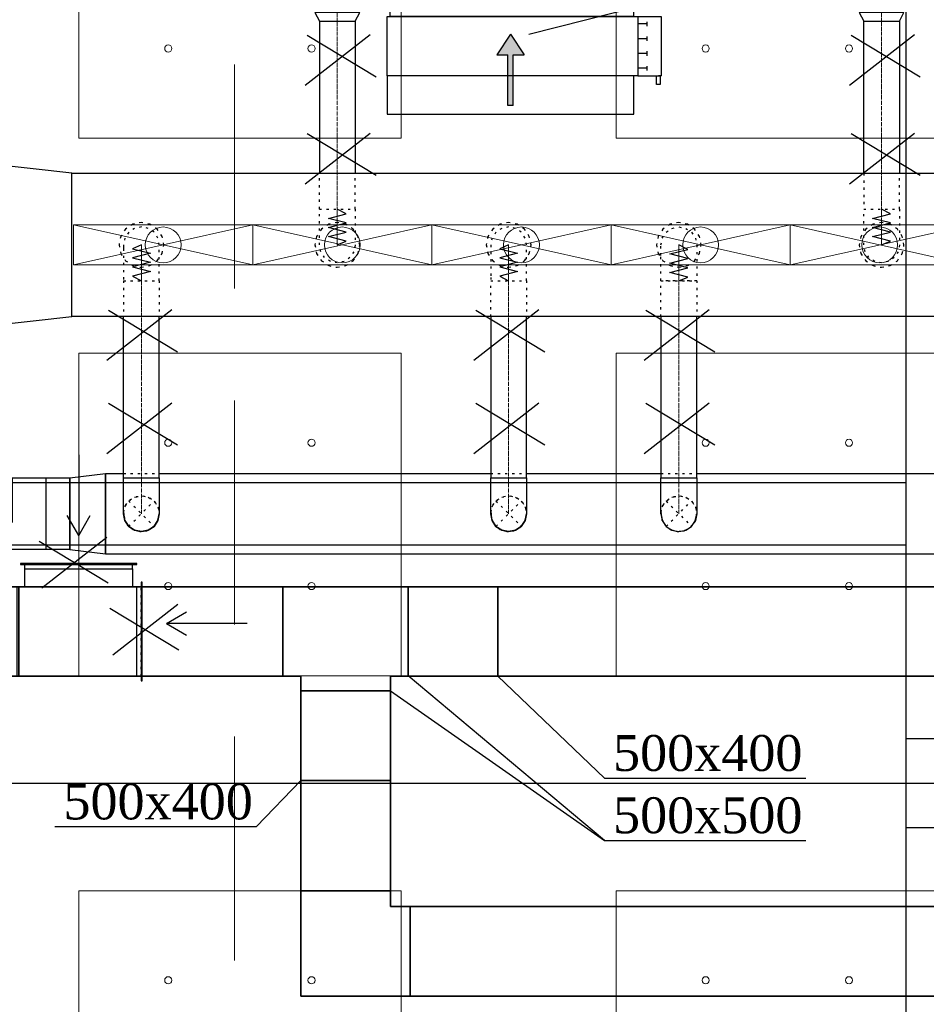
# Model space of a CAD drawing. Header units: centimetres. Extents: x -228435 to 46820, y -89367 to 152985.
# Tile 131 of 256: x -52269 to -47208, y 39766 to 45261. Entities that reach past the tile are written whole.
import ezdxf

# ---------------------------------------------------------------- set-up
doc = ezdxf.new("R2010")
doc.units = ezdxf.units.CM
doc.header["$LTSCALE"] = 50
doc.header["$PDMODE"] = 35
doc.header["$PDSIZE"] = 0.1
for name, pattern in [('Balustrady$0$DASHED', [0.75, 0.5, -0.25]), ('CADVENT_CENTERLINE', [9.9, 7.4, -1, 0.5, -1]), ('CADVENT_HIDDEN', [0.8, 0.25, -0.55]), ('Kondygnacja  -0_5$0$HIDDEN', [9.525, 6.35, -3.175]), ('Kondygnacja  -0_5$0$HIDDEN2', [4.7625, 3.175, -1.5875]), ('Osie rzutów$0$DASHDOT2', [12.7, 6.35, -3.175, 0, -3.175])]:
    doc.linetypes.add(name, pattern=pattern)
doc.layers.get('0').update_dxf_attribs({"color": 8})
doc.layers.get('DEFPOINTS').update_dxf_attribs({"color": 8})
for name, color, linetype in [('01-103-Went PP_poziom-0_5$0$L_Nawiew', 250, 'Continuous'), ('bgde-nawiewDETAILS', 1, 'Continuous'), ('bgde-nawiewEXP', 250, 'Continuous'), ('bgde-nawiewHIDDEN', 250, 'Continuous'), ('bgde-wywiewEXP', 250, 'Continuous'), ('bgde-wywiewHIDDEN', 250, 'Continuous'), ('bgde-wywiewSOL', 5, 'Continuous'), ('bgde_AJ_strzałki', 7, 'Continuous'), ('bgde_tlumik', 250, 'Continuous'), ('IS_zmiany 2024', 3, 'Continuous'), ('Kondygnacja  -0_5$0$ARCH_KONSTR_POWYŻEJ RZUTU', 8, 'Kondygnacja  -0_5$0$HIDDEN'), ('Kondygnacja  -0_5$0$ARCH_KONSTR_POWYŻEJ RZUTU_IST', 8, 'Kondygnacja  -0_5$0$HIDDEN2'), ('Osie rzutów$0$ARCH_INFO_OSIE_IST', 8, 'Osie rzutów$0$DASHDOT2'), ('Osie rzutów$0$ARCH_INFO_OSIE_OPISY_IST', 8, 'Continuous')]:
    doc.layers.add(name, color=color, linetype=linetype)
for name, color, linetype, lineweight in [('bgde-nawiewCEN', 7, 'Continuous', 13), ('bgde_nawiewnik', 11, 'Continuous', 5), ('Kondygnacja  -0_5$0$ARCH_INFO_WYMIARY', 8, 'Continuous', 9), ('SU Lampy kwadratowe  -05$0$ARCH_SUFITY_PODWIESZANE', 8, 'Continuous', 9)]:
    doc.layers.add(name, color=color, linetype=linetype, lineweight=lineweight)
doc.styles.add('Kondygnacja  -0_5$0$Romans', font='Romans.shx', dxfattribs={"width": 0.7})
doc.dimstyles.new('Kondygnacja  -0_5$0$Wymiary 1-100', dxfattribs={"dimtxt": 12, "dimasz": 10, "dimexe": 5, "dimexo": 0, "dimgap": 4, "dimtad": 1, "dimrnd": 0.5, "dimzin": 12, "dimdsep": 46, "dimtxsty": 'Kondygnacja  -0_5$0$Romans', "dimblk": 'Kondygnacja  -0_5$0$_Oblique', "dimcen": 10, "dimdle": 10, "dimclrt": 55, "dimazin": 0, "dimtfac": 1, "dimtmove": 1, "dimatfit": 3, "dimfxl": 8, "dimfxlon": 1, "dimtolj": 1, "dimtzin": 0, "dimarcsym": 0})

# ---------------------------------------------------------------- blocks, each defined once
blk = doc.blocks.new('Osie rzutów')
at = {"layer": 'Osie rzutów$0$ARCH_INFO_OSIE_IST', "ltscale": 10}
blk.add_line((4436.04, 8600), (15156.54, 8600), dxfattribs=at)
blk = doc.blocks.new('SU Lampy kwadratowe  -05$0$moduł sufitu')
at = {"layer": 'SU Lampy kwadratowe  -05$0$ARCH_SUFITY_PODWIESZANE'}
for points in [[(60, -60), (240, -60), (240, -240), (60, -240)], [(360, -60), (540, -60), (540, -240), (360, -240)], [(60, -360), (240, -360), (240, -540), (60, -540)], [(360, -360), (540, -360), (540, -540), (360, -540)]]:
    blk.add_lwpolyline(points, close=True, dxfattribs=at)
for centre in [(110, -110), (190, -110), (410, -110), (490, -110), (110, -190), (190, -190), (410, -190), (490, -190), (110, -410), (190, -410), (410, -410), (490, -410), (110, -490), (190, -490), (410, -490), (490, -490)]:
    blk.add_circle(centre, 2, dxfattribs=at)
blk = doc.blocks.new('SU Lampy kwadratowe  -05')
at = {"layer": 'SU Lampy kwadratowe  -05$0$ARCH_SUFITY_PODWIESZANE'}
for p in [(6860, 9200), (6860, 8600)]:
    blk.add_blockref('SU Lampy kwadratowe  -05$0$moduł sufitu', p, dxfattribs=at)
blk = doc.blocks.new('Kondygnacja  -0_5$0$_Oblique')
at = {"color": 0, "linetype": 'ByBlock', "lineweight": -2}
blk.add_line((-0.5, -0.5), (0.5, 0.5), dxfattribs=at)
blk = doc.blocks.new('*D148')
at = {"layer": 'DEFPOINTS', "color": 0}
for p in [(-59190, 47690), (5862.4, 47690), (6190, 43700)]:
    blk.add_point(p, dxfattribs=at)
at = {"layer": 'Kondygnacja  -0_5$0$ARCH_INFO_WYMIARY', "color": 0, "lineweight": -2}
for p, q in [((5862.4, 43690), (5862.4, 47700)), ((5854.4, 47690), (5867.4, 47690)), ((5870.4, 43700), (5857.4, 43700))]:
    blk.add_line(p, q, dxfattribs=at)
at = {"layer": 'Kondygnacja  -0_5$0$ARCH_INFO_WYMIARY', "color": 0, "lineweight": -2, "xscale": 10, "yscale": 10, "zscale": 10}
for p, rotation in [((5862.4, 47690), 90), ((5862.4, 43700), 270)]:
    blk.add_blockref('Kondygnacja  -0_5$0$_Oblique', p, dxfattribs=dict(at, rotation=rotation))
at = {"layer": 'Kondygnacja  -0_5$0$ARCH_INFO_WYMIARY', "color": 55, "insert": (5852.4, 45695), "char_height": 12, "attachment_point": 5, "rotation": 90, "style": 'Kondygnacja  -0_5$0$Romans'}
blk.add_mtext('\\A1;3990', dxfattribs=at)
blk = doc.blocks.new('Kondygnacja  -0_5$0$konstrukcja istniejąca -0.5')
at = {"layer": 'Kondygnacja  -0_5$0$ARCH_KONSTR_POWYŻEJ RZUTU_IST', "ltscale": 10}
for points in [[(7382, 8625), (7382, 9775)], [(7538, 8575), (7382, 8575), (7382, 8625), (7538, 8625), (7538, 8575)], [(7382, 7425), (7382, 8575)]]:
    blk.add_lwpolyline(points, dxfattribs=at)
at = {"layer": 'Kondygnacja  -0_5$0$ARCH_KONSTR_POWYŻEJ RZUTU_IST', "ltscale": 10, "elevation": 0}
blk.add_lwpolyline([(7382, 8732.89), (6338.46, 8732.89), (6338.46, 8767.89), (7382, 8767.89)], dxfattribs=at)
blk = doc.blocks.new('A$C066D7839')
at = {"layer": 'bgde_nawiewnik'}
for p, q in [((-50, -11.15), (-50, 11.15)), ((-50, 11.15), (50, 11.15)), ((-50, -11.15), (50, 11.15)), ((50, -11.15), (-50, 11.15)), ((50, 11.15), (50, -11.15)), ((50, -11.15), (-50, -11.15))]:
    blk.add_line(p, q, dxfattribs=at)
blk.add_circle((0, 0), 10, dxfattribs=at)
blk = doc.blocks.new('A$C5B3E7367')
at = {"layer": '01-103-Went PP_poziom-0_5$0$L_Nawiew'}
h = blk.add_hatch(color=256, dxfattribs=at)
h.paths.add_polyline_path([(215, 704), (215, 674), (331.7, 674), (331.7, 612.1), (445.9, 689), (331.7, 765.9), (331.7, 704)])
h.paths.add_polyline_path([(48.3, 704), (48.3, 674), (215, 674), (215, 704)])
for p, q in [((215, 1525), (165, 1525)), ((165, 1525), (165, 1505)), ((165, 1505), (215, 1505)), ((215, 1400), (215, 1530)), ((545, 1530), (215, 1530)), ((215, 1530), (215, 1515)), ((545, 1400), (545, 1530)), ((243.8, 1452), (268.8, 1452)), ((256.2, 1452), (256.2, 1400)), ((326.2, 1452), (351.2, 1452)), ((338.8, 1452), (338.8, 1400)), ((408.8, 1452), (433.8, 1452)), ((421.2, 1452), (421.2, 1400)), ((491.2, 1452), (516.2, 1452)), ((503.8, 1452), (503.8, 1400)), ((0, 1378), (215, 1378)), ((0, 0), (0, 1378)), ((545, 1400), (215, 1400)), ((215, 1400), (215, 1378)), ((215, 1378), (215, 0)), ((545, 0), (545, 1400)), ((445.9, 689), (331.7, 765.9)), ((331.7, 704), (331.7, 765.9)), ((48.3, 704), (331.7, 704)), ((48.3, 704), (48.3, 674)), ((48.3, 674), (331.7, 674)), ((445.9, 689), (331.7, 612.1)), ((331.7, 612.1), (331.7, 674)), ((215, 0), (0, 0)), ((215, 0), (545, 0))]:
    blk.add_line(p, q, dxfattribs=at)
blk = doc.blocks.new('A$C53CA46B8')
at = {"layer": 'bgde-wywiewSOL'}
for p, q in [((112.9, 511.1), (-162.1, 511.1)), ((-137.1, 481.1), (-137.1, 511.1)), ((87.9, 481.1), (87.9, 511.1)), ((200.4, 481.1), (-249.6, 481.1)), ((-249.6, 481.1), (-249.6, -878.9)), ((200.4, 481.1), (200.4, -878.9)), ((200.4, -878.9), (-249.6, -878.9)), ((-137.1, -878.9), (-137.1, -908.9)), ((87.9, -878.9), (87.9, -908.9)), ((112.9, -908.9), (-162.1, -908.9))]:
    blk.add_line(p, q, dxfattribs=at)
at = {"layer": '01-103-Went PP_poziom-0_5$0$L_Nawiew'}
blk.add_blockref('A$C5B3E7367', (-794.6, -893.9), dxfattribs=at)
blk = doc.blocks.new('strzałki2')
at = {"layer": 'bgde_AJ_strzałki'}
for p, q in [((0, 686.6), (-64.9, 574.6, 1393)), ((0, 236.6), (0, 686.6)), ((0, 686.6), (64.9, 574.6, 1393))]:
    blk.add_line(p, q, dxfattribs=at)
blk = doc.blocks.new('t16')
at = {"layer": 'bgde_tlumik'}
for p, q in [((-52686.2, 42704), (-52686.2, 42454)), ((-52311.2, 42704), (-52311.2, 42454)), ((-52498.7, 42304), (-52498.7, 42554))]:
    blk.add_line(p, q, dxfattribs=at)
blk.add_lwpolyline([(-52873.7, 42704), (-52123.7, 42704), (-52123.7, 42304), (-52873.7, 42304)], close=True, dxfattribs=at)

msp = doc.modelspace()

# ---------------------------------------------------------------- linework, layer by layer
at = {"linetype": 'Balustrady$0$DASHED', "lineweight": 20, "ltscale": 50}
msp.add_lwpolyline([(-53592.361, 52511.025), (-51070.214, 52511.025), (-51070.214, 5276.785), (-53592.361, 5276.785)], close=True, dxfattribs=at)
at = {"layer": 'bgde-nawiewCEN', "linetype": 'CADVENT_CENTERLINE', "ltscale": 0.06}
for p, q in [((-50496.365, 45356.331), (-50496.365, 45253.331)), ((-47458.102, 45356.331), (-47458.102, 45253.331)), ((-50496.365, 45253.331), (-50496.365, 44203.959)), ((-47458.102, 45253.331), (-47458.102, 44203.959)), ((-50496.365, 44203.959), (-50496.365, 44185.263)), ((-50496.365, 44185.263), (-50496.365, 44134.152)), ((-47458.102, 44203.959), (-47458.102, 44185.263)), ((-47458.102, 44185.263), (-47458.102, 44134.152)), ((-50496.365, 44134.152), (-50496.365, 44106.359)), ((-47458.102, 44134.152), (-47458.102, 44106.359)), ((-50496.365, 44106.359), (-50496.365, 44082.833)), ((-50496.365, 44082.833), (-50496.365, 44063.218)), ((-47458.102, 44106.359), (-47458.102, 44082.833)), ((-47458.102, 44082.833), (-47458.102, 44063.218)), ((-50496.365, 44063.218), (-50496.365, 44047.159)), ((-50496.365, 44047.159), (-50496.365, 44034.3)), ((-50496.365, 44034.3), (-50496.365, 44024.285)), ((-50496.365, 44024.285), (-50496.365, 44016.759)), ((-50496.365, 44016.759), (-50496.365, 44011.366)), ((-47458.102, 44063.218), (-47458.102, 44047.159)), ((-47458.102, 44047.159), (-47458.102, 44034.3)), ((-47458.102, 44034.3), (-47458.102, 44024.285)), ((-47458.102, 44024.285), (-47458.102, 44016.759)), ((-47458.102, 44016.759), (-47458.102, 44011.366)), ((-51590.031, 44003.485), (-51590.031, 44003.959)), ((-51590.031, 44002.359), (-51590.031, 44003.485)), ((-51590.031, 44000.166), (-51590.031, 44002.359)), ((-51590.031, 43996.552), (-51590.031, 44000.166)), ((-51590.031, 43991.159), (-51590.031, 43996.552)), ((-51590.031, 43983.633), (-51590.031, 43991.159)), ((-51590.031, 43973.618), (-51590.031, 43983.633)), ((-51590.031, 43960.759), (-51590.031, 43973.618)), ((-51590.031, 43944.7), (-51590.031, 43960.759)), ((-50496.365, 44011.366), (-50496.365, 44007.752)), ((-50496.365, 44007.752), (-50496.365, 44005.559)), ((-50496.365, 44005.559), (-50496.365, 44004.433)), ((-50496.365, 44004.433), (-50496.365, 44003.959)), ((-49540.031, 44003.485), (-49540.031, 44003.959)), ((-49540.031, 44002.359), (-49540.031, 44003.485)), ((-49540.031, 44000.166), (-49540.031, 44002.359)), ((-49540.031, 43996.552), (-49540.031, 44000.166)), ((-49540.031, 43991.159), (-49540.031, 43996.552)), ((-49540.031, 43983.633), (-49540.031, 43991.159)), ((-49540.031, 43973.618), (-49540.031, 43983.633)), ((-49540.031, 43960.759), (-49540.031, 43973.618)), ((-49540.031, 43944.7), (-49540.031, 43960.759)), ((-48590.031, 44003.983), (-48590.031, 44003.509)), ((-48590.031, 44003.509), (-48590.031, 44002.383)), ((-48590.031, 44002.383), (-48590.031, 44000.191)), ((-48590.031, 44000.191), (-48590.031, 43996.576)), ((-48590.031, 43996.576), (-48590.031, 43991.183)), ((-48590.031, 43991.183), (-48590.031, 43983.657)), ((-48590.031, 43983.657), (-48590.031, 43973.642)), ((-48590.031, 43973.642), (-48590.031, 43960.783)), ((-48590.031, 43960.783), (-48590.031, 43944.724)), ((-47458.102, 44011.366), (-47458.102, 44007.752)), ((-47458.102, 44007.752), (-47458.102, 44005.559)), ((-47458.102, 44005.559), (-47458.102, 44004.433)), ((-47458.102, 44004.433), (-47458.102, 44003.959)), ((-51590.031, 43925.085), (-51590.031, 43944.7)), ((-51590.031, 43901.559), (-51590.031, 43925.085)), ((-49540.031, 43925.085), (-49540.031, 43944.7)), ((-49540.031, 43901.559), (-49540.031, 43925.085)), ((-48590.031, 43944.724), (-48590.031, 43925.109)), ((-48590.031, 43925.109), (-48590.031, 43901.583)), ((-51590.031, 43873.766), (-51590.031, 43901.559)), ((-51590.031, 43822.655), (-51590.031, 43873.766)), ((-49540.031, 43873.766), (-49540.031, 43901.559)), ((-49540.031, 43822.655), (-49540.031, 43873.766)), ((-48590.031, 43901.583), (-48590.031, 43873.791)), ((-48590.031, 43873.791), (-48590.031, 43822.679)), ((-51590.031, 43803.959), (-51590.031, 43822.655)), ((-51590.031, 43803.959), (-51590.031, 42704.048)), ((-49540.031, 43803.959), (-49540.031, 43822.655)), ((-49540.031, 43803.959), (-49540.031, 42704.048)), ((-48590.031, 43822.679), (-48590.031, 43803.983)), ((-48590.031, 43803.983), (-48590.031, 42704.048)), ((-51590.031, 42704.048), (-51590.031, 42504.048)), ((-49540.031, 42704.048), (-49540.031, 42504.048)), ((-48590.031, 42704.048), (-48590.031, 42504.048))]:
    msp.add_line(p, q, dxfattribs=at)
at = {"layer": 'bgde-nawiewDETAILS', "linetype": 'CADVENT_HIDDEN'}
for p, q in [((-51660.742, 42433.337), (-51519.321, 42574.759)), ((-51660.742, 42574.759), (-51519.321, 42433.337)), ((-49610.742, 42433.337), (-49469.321, 42574.759)), ((-49610.742, 42574.759), (-49469.321, 42433.337)), ((-48660.742, 42433.337), (-48519.321, 42574.759)), ((-48660.742, 42574.759), (-48519.321, 42433.337))]:
    msp.add_line(p, q, dxfattribs=at)
at = {"layer": 'bgde-nawiewEXP', "linetype": 'Continuous'}
for points in [[(-50621.365, 45301.488), (-50596.365, 45253.331), (-50396.365, 45253.331), (-50371.365, 45301.488), (-50611.85, 45301.488)], [(-47583.102, 45301.488), (-47558.102, 45253.331), (-47358.102, 45253.331), (-47333.102, 45301.488), (-47573.587, 45301.488)], [(-54081.999, 43553.774), (-54081.999, 44453.774), (-52428.018, 44453.774), (-52428.018, 43553.774), (-51978.018, 43603.774), (-51978.018, 44403.774), (-52428.018, 44453.774), (-52428.018, 43553.774)], [(-52940.067, 42304.048), (-52940.067, 42704.048), (-51989.989, 42704.048), (-51989.989, 42304.048)], [(-51690.031, 42504.048), (-51690.031, 42704.048), (-51490.031, 42704.048), (-51490.031, 42504.048), (-51497.643, 42465.78), (-51519.321, 42433.337), (-51551.763, 42411.66), (-51590.031, 42404.048), (-51628.3, 42411.66), (-51660.742, 42433.337), (-51682.419, 42465.78)], [(-49640.031, 42504.048), (-49640.031, 42704.048), (-49440.031, 42704.048), (-49440.031, 42504.048), (-49447.643, 42465.78), (-49469.321, 42433.337), (-49501.763, 42411.66), (-49540.031, 42404.048), (-49578.3, 42411.66), (-49610.742, 42433.337), (-49632.419, 42465.78)]]:
    msp.add_lwpolyline(points, close=True, dxfattribs=at)
for points in [[(-50596.365, 45253.331), (-50596.365, 44403.774)], [(-50596.365, 45253.331), (-50396.365, 45253.331), (-50396.365, 44403.774)], [(-47558.102, 44403.774), (-47558.102, 45253.331), (-47358.102, 45253.331), (-47358.102, 44403.774)], [(-41538.801, 43603.774), (-51978.018, 43603.774), (-51978.018, 44403.774), (-41538.801, 44403.774)], [(-51690.031, 42704.048), (-51490.031, 42704.048), (-51490.031, 43603.774)], [(-51690.031, 42704.048), (-51690.031, 43603.774)], [(-49640.031, 43603.774), (-49640.031, 42704.048), (-49440.031, 42704.048), (-49440.031, 43603.774)], [(-48690.031, 43603.774), (-48690.031, 42704.048), (-48490.031, 42704.048), (-48490.031, 43603.774)], [(-51989.989, 42304.048), (-51989.989, 42704.048), (-51789.989, 42729.048), (-51789.989, 42279.048), (-42626.9, 42279.048), (-42626.9, 42729.048), (-42226.9, 42604.048), (-42226.9, 42504.048), (-42626.9, 42729.048), (-43440.031, 42729.048)], [(-51989.989, 42304.048), (-51789.989, 42279.048), (-51789.989, 42729.048), (-51690.031, 42729.048)], [(-51490.031, 42729.048), (-49640.031, 42729.048)], [(-49440.031, 42729.048), (-48690.031, 42729.048)], [(-48690.031, 42504.048), (-48690.031, 42704.048), (-48490.031, 42704.048), (-48490.031, 42504.048), (-48497.643, 42465.78), (-48501.212, 42460.439)], [(-48490.031, 42729.048), (-46286.383, 42729.048)], [(-51690.031, 42504.048), (-51685.059, 42479.049)], [(-51688.192, 42499.606), (-51685.492, 42474.261), (-51666.826, 42439.997), (-51661.829, 42435.962)], [(-51517.481, 42437.779), (-51501.468, 42457.61), (-51490.438, 42495.037), (-51491.118, 42501.423)], [(-51501.212, 42460.439), (-51497.643, 42465.78), (-51490.031, 42504.048)], [(-49640.031, 42504.048), (-49635.18, 42479.66)], [(-49638.151, 42499.509), (-49635.649, 42474.769), (-49617.166, 42440.406), (-49611.884, 42436.095)], [(-49467.44, 42437.877), (-49451.716, 42457.14), (-49440.488, 42494.507), (-49441.174, 42501.29)], [(-49451.431, 42460.111), (-49447.643, 42465.78), (-49440.031, 42504.048)], [(-48690.031, 42504.048), (-48685.059, 42479.049)], [(-48690.031, 42504.048), (-48682.419, 42465.78), (-48683.672, 42472.079)], [(-48688.192, 42499.606), (-48685.492, 42474.261), (-48666.826, 42439.997), (-48661.829, 42435.962)], [(-48551.763, 42411.66), (-48519.321, 42433.337), (-48497.643, 42465.78), (-48490.031, 42504.048)], [(-48517.481, 42437.779), (-48501.468, 42457.61), (-48490.438, 42495.037), (-48491.118, 42501.423)], [(-51683.672, 42472.079), (-51682.419, 42465.78), (-51660.742, 42433.337), (-51639.549, 42419.176)], [(-51656.3, 42431.498), (-51636.469, 42415.484), (-51599.043, 42404.455), (-51592.656, 42405.135)], [(-51585.59, 42405.888), (-51560.244, 42408.587), (-51525.98, 42427.253), (-51521.945, 42432.25)], [(-51558.062, 42410.407), (-51551.763, 42411.66), (-51519.321, 42433.337), (-51505.16, 42454.531)], [(-49633.749, 42472.466), (-49632.419, 42465.78), (-49610.742, 42433.337), (-49590.067, 42419.522)], [(-49606.203, 42431.457), (-49586.94, 42415.733), (-49549.572, 42404.504), (-49542.789, 42405.19)], [(-49535.492, 42405.928), (-49510.752, 42408.43), (-49476.39, 42426.914), (-49472.078, 42432.195)], [(-49508.45, 42410.33), (-49501.763, 42411.66), (-49469.321, 42433.337), (-49455.506, 42454.013)], [(-48682.419, 42465.78), (-48660.742, 42433.337), (-48639.549, 42419.176)], [(-48682.419, 42465.78), (-48660.742, 42433.337), (-48628.3, 42411.66), (-48633.64, 42415.228)], [(-48656.3, 42431.498), (-48636.469, 42415.484), (-48599.043, 42404.455), (-48592.656, 42405.135)], [(-48585.59, 42405.888), (-48560.244, 42408.587), (-48525.98, 42427.253), (-48521.945, 42432.25)], [(-48551.763, 42411.66), (-48519.321, 42433.337), (-48505.16, 42454.531)], [(-51633.64, 42415.228), (-51628.3, 42411.66), (-51590.031, 42404.048), (-51565.032, 42409.021)], [(-49583.969, 42415.448), (-49578.3, 42411.66), (-49540.031, 42404.048), (-49515.643, 42408.899)], [(-48628.3, 42411.66), (-48590.031, 42404.048), (-48565.032, 42409.021)], [(-48628.3, 42411.66), (-48590.031, 42404.048), (-48551.763, 42411.66), (-48558.062, 42410.407)]]:
    msp.add_lwpolyline(points, dxfattribs=at)
at = {"layer": 'bgde-nawiewHIDDEN', "linetype": 'CADVENT_HIDDEN'}
for points in [[(-50596.365, 44203.959), (-50396.365, 44203.959), (-50396.365, 44403.774)], [(-50596.365, 44203.959), (-50596.365, 44403.774)], [(-47558.102, 44403.774), (-47558.102, 44203.959), (-47358.102, 44203.959), (-47358.102, 44403.774)], [(-51690.031, 43803.959), (-51690.031, 43603.774)], [(-51690.031, 43803.959), (-51490.031, 43803.959), (-51490.031, 43603.774)], [(-49640.031, 43603.774), (-49640.031, 43803.959), (-49440.031, 43803.959), (-49440.031, 43603.774)], [(-48690.031, 43603.774), (-48690.031, 43803.983), (-48490.031, 43803.983), (-48490.031, 43603.774)], [(-51690.031, 42729.048), (-51490.031, 42729.048)], [(-49640.031, 42729.048), (-49440.031, 42729.048)], [(-48690.031, 42729.048), (-48490.031, 42729.048)], [(-51690.031, 42504.048), (-51682.419, 42542.316), (-51660.742, 42574.759), (-51628.3, 42596.436), (-51590.031, 42604.048), (-51551.763, 42596.436), (-51519.321, 42574.759), (-51497.643, 42542.316), (-51490.031, 42504.048)], [(-51689.624, 42513.059), (-51678.595, 42550.486), (-51654.082, 42580.843), (-51619.819, 42599.509), (-51581.02, 42603.641), (-51543.593, 42592.612), (-51513.236, 42568.099), (-51494.571, 42533.835), (-51491.118, 42501.423)], [(-49640.031, 42504.048), (-49632.419, 42542.316), (-49610.742, 42574.759), (-49578.3, 42596.436), (-49540.031, 42604.048), (-49501.763, 42596.436), (-49469.321, 42574.759), (-49447.643, 42542.316), (-49440.031, 42504.048)], [(-49639.575, 42513.589), (-49628.347, 42550.956), (-49603.673, 42581.182), (-49569.311, 42599.666), (-49530.491, 42603.592), (-49493.123, 42592.363), (-49462.897, 42567.69), (-49444.414, 42533.327), (-49441.174, 42501.29)], [(-48690.031, 42504.048), (-48682.419, 42542.316), (-48660.742, 42574.759), (-48628.3, 42596.436), (-48590.031, 42604.048), (-48551.763, 42596.436), (-48519.321, 42574.759), (-48497.643, 42542.316), (-48490.031, 42504.048)], [(-48689.624, 42513.059), (-48678.595, 42550.486), (-48654.082, 42580.843), (-48619.819, 42599.509), (-48581.02, 42603.641), (-48543.593, 42592.612), (-48513.236, 42568.099), (-48494.571, 42533.835), (-48491.118, 42501.423)], [(-51689.624, 42513.059), (-51688.192, 42499.606)], [(-51685.059, 42479.049), (-51683.672, 42472.079)], [(-49639.575, 42513.589), (-49638.151, 42499.509)], [(-49635.18, 42479.66), (-49633.749, 42472.466)], [(-48689.624, 42513.059), (-48688.192, 42499.606)], [(-48685.059, 42479.049), (-48683.672, 42472.079)], [(-51661.829, 42435.962), (-51656.3, 42431.498)], [(-51521.945, 42432.25), (-51517.481, 42437.779)], [(-51505.16, 42454.531), (-51501.212, 42460.439)], [(-49611.884, 42436.095), (-49606.203, 42431.457)], [(-49472.078, 42432.195), (-49467.44, 42437.877)], [(-49455.506, 42454.013), (-49451.431, 42460.111)], [(-48661.829, 42435.962), (-48656.3, 42431.498)], [(-48521.945, 42432.25), (-48517.481, 42437.779)], [(-48505.16, 42454.531), (-48501.212, 42460.439)], [(-51639.549, 42419.176), (-51633.64, 42415.228)], [(-51592.656, 42405.135), (-51585.59, 42405.888)], [(-51565.032, 42409.021), (-51558.062, 42410.407)], [(-49590.067, 42419.522), (-49583.969, 42415.448)], [(-49542.789, 42405.19), (-49535.492, 42405.928)], [(-49515.643, 42408.899), (-49508.45, 42410.33)], [(-48639.549, 42419.176), (-48633.64, 42415.228)], [(-48592.656, 42405.135), (-48585.59, 42405.888)], [(-48565.032, 42409.021), (-48558.062, 42410.407)]]:
    msp.add_lwpolyline(points, dxfattribs=at)
for points in [[(-50596.365, 44003.959), (-50596.365, 44203.959), (-50396.365, 44203.959), (-50396.365, 44003.959), (-50403.977, 43965.691), (-50425.655, 43933.248), (-50458.097, 43911.571), (-50496.365, 43903.959), (-50534.634, 43911.571), (-50567.076, 43933.248), (-50588.753, 43965.691)], [(-47558.102, 44003.959), (-47558.102, 44203.959), (-47358.102, 44203.959), (-47358.102, 44003.959), (-47365.714, 43965.691), (-47387.392, 43933.248), (-47419.834, 43911.571), (-47458.102, 43903.959), (-47496.371, 43911.571), (-47528.813, 43933.248), (-47550.49, 43965.691)], [(-51715.031, 44003.959), (-51705.516, 43956.123), (-51678.42, 43915.571), (-51637.867, 43888.474), (-51590.031, 43878.959), (-51542.196, 43888.474), (-51501.643, 43915.571), (-51474.546, 43956.123), (-51465.031, 44003.959), (-51474.546, 44051.794), (-51501.643, 44092.347), (-51542.196, 44119.444), (-51590.031, 44128.959), (-51637.867, 44119.444), (-51678.42, 44092.347), (-51705.516, 44051.794)], [(-51715.031, 44003.959), (-51705.516, 43956.123), (-51678.42, 43915.571), (-51637.867, 43888.474), (-51590.031, 43878.959), (-51542.196, 43888.474), (-51501.643, 43915.571), (-51474.546, 43956.123), (-51465.031, 44003.959), (-51474.546, 44051.794), (-51501.643, 44092.347), (-51542.196, 44119.444), (-51590.031, 44128.959), (-51637.867, 44119.444), (-51678.42, 44092.347), (-51705.516, 44051.794)], [(-50621.365, 44003.959), (-50611.85, 43956.123), (-50584.754, 43915.571), (-50544.201, 43888.474), (-50496.365, 43878.959), (-50448.53, 43888.474), (-50407.977, 43915.571), (-50380.88, 43956.123), (-50371.365, 44003.959), (-50380.88, 44051.794), (-50407.977, 44092.347), (-50448.53, 44119.444), (-50496.365, 44128.959), (-50544.201, 44119.444), (-50584.754, 44092.347), (-50611.85, 44051.794)], [(-50621.365, 44003.959), (-50611.85, 43956.123), (-50584.754, 43915.571), (-50544.201, 43888.474), (-50496.365, 43878.959), (-50448.53, 43888.474), (-50407.977, 43915.571), (-50380.88, 43956.123), (-50371.365, 44003.959), (-50380.88, 44051.794), (-50407.977, 44092.347), (-50448.53, 44119.444), (-50496.365, 44128.959), (-50544.201, 44119.444), (-50584.754, 44092.347), (-50611.85, 44051.794)], [(-49665.031, 44003.959), (-49655.516, 43956.123), (-49628.42, 43915.571), (-49587.867, 43888.474), (-49540.031, 43878.959), (-49492.196, 43888.474), (-49451.643, 43915.571), (-49424.546, 43956.123), (-49415.031, 44003.959), (-49424.546, 44051.794), (-49451.643, 44092.347), (-49492.196, 44119.444), (-49540.031, 44128.959), (-49587.867, 44119.444), (-49628.42, 44092.347), (-49655.516, 44051.794)], [(-49665.031, 44003.959), (-49655.516, 43956.123), (-49628.42, 43915.571), (-49587.867, 43888.474), (-49540.031, 43878.959), (-49492.196, 43888.474), (-49451.643, 43915.571), (-49424.546, 43956.123), (-49415.031, 44003.959), (-49424.546, 44051.794), (-49451.643, 44092.347), (-49492.196, 44119.444), (-49540.031, 44128.959), (-49587.867, 44119.444), (-49628.42, 44092.347), (-49655.516, 44051.794)], [(-48715.031, 44003.983), (-48705.516, 43956.148), (-48678.42, 43915.595), (-48637.867, 43888.498), (-48590.031, 43878.983), (-48542.196, 43888.498), (-48501.643, 43915.595), (-48474.546, 43956.148), (-48465.031, 44003.983), (-48474.546, 44051.819), (-48501.643, 44092.371), (-48542.196, 44119.468), (-48590.031, 44128.983), (-48637.867, 44119.468), (-48678.42, 44092.371), (-48705.516, 44051.819)], [(-48715.031, 44003.983), (-48705.516, 43956.148), (-48678.42, 43915.595), (-48637.867, 43888.498), (-48590.031, 43878.983), (-48542.196, 43888.498), (-48501.643, 43915.595), (-48474.546, 43956.148), (-48465.031, 44003.983), (-48474.546, 44051.819), (-48501.643, 44092.371), (-48542.196, 44119.468), (-48590.031, 44128.983), (-48637.867, 44119.468), (-48678.42, 44092.371), (-48705.516, 44051.819)], [(-47583.102, 44003.959), (-47573.587, 43956.123), (-47546.491, 43915.571), (-47505.938, 43888.474), (-47458.102, 43878.959), (-47410.267, 43888.474), (-47369.714, 43915.571), (-47342.617, 43956.123), (-47333.102, 44003.959), (-47342.617, 44051.794), (-47369.714, 44092.347), (-47410.267, 44119.444), (-47458.102, 44128.959), (-47505.938, 44119.444), (-47546.491, 44092.347), (-47573.587, 44051.794)], [(-47583.102, 44003.959), (-47573.587, 43956.123), (-47546.491, 43915.571), (-47505.938, 43888.474), (-47458.102, 43878.959), (-47410.267, 43888.474), (-47369.714, 43915.571), (-47342.617, 43956.123), (-47333.102, 44003.959), (-47342.617, 44051.794), (-47369.714, 44092.347), (-47410.267, 44119.444), (-47458.102, 44128.959), (-47505.938, 44119.444), (-47546.491, 44092.347), (-47573.587, 44051.794)], [(-51690.031, 43983.633), (-51690.031, 43803.959), (-51490.031, 43803.959), (-51490.031, 44003.959), (-51497.643, 44042.227), (-51519.321, 44074.67), (-51551.763, 44096.347), (-51590.031, 44103.959), (-51628.3, 44096.347), (-51660.742, 44074.67), (-51682.419, 44042.227), (-51690.031, 44003.959), (-51690.031, 43991.159)], [(-49640.031, 43803.959), (-49440.031, 43803.959), (-49440.031, 44003.959), (-49447.643, 44042.227), (-49469.321, 44074.67), (-49501.763, 44096.347), (-49540.031, 44103.959), (-49578.3, 44096.347), (-49610.742, 44074.67), (-49632.419, 44042.227), (-49640.031, 44003.959), (-49640.031, 43822.655)], [(-48690.031, 43944.724), (-48690.031, 44003.983), (-48682.419, 44042.251), (-48660.742, 44074.694), (-48628.3, 44096.371), (-48590.031, 44103.983), (-48551.763, 44096.371), (-48519.321, 44074.694), (-48497.643, 44042.251), (-48490.031, 44003.983), (-48490.031, 43803.983), (-48690.031, 43803.983), (-48690.031, 43925.109)]]:
    msp.add_lwpolyline(points, close=True, dxfattribs=at)
at = {"layer": 'bgde-nawiewHIDDEN'}
for points in [[(-50496.365, 44003.959), (-50446.365, 44025.257), (-50546.365, 44050.618), (-50446.365, 44075.839), (-50546.365, 44101.124), (-50446.365, 44126.659), (-50546.365, 44152.018), (-50446.365, 44177.477), (-50496.365, 44203.959)], [(-47458.102, 44003.959), (-47408.102, 44025.257), (-47508.102, 44050.618), (-47408.102, 44075.839), (-47508.102, 44101.124), (-47408.102, 44126.659), (-47508.102, 44152.018), (-47408.102, 44177.477), (-47458.102, 44203.959)], [(-51590.031, 44003.959), (-51640.031, 43982.661), (-51540.031, 43957.299), (-51640.031, 43932.079), (-51540.031, 43906.794), (-51640.031, 43881.259), (-51540.031, 43855.9), (-51640.031, 43830.441), (-51590.031, 43803.959)], [(-49540.031, 44003.959), (-49590.031, 43982.661), (-49490.031, 43957.299), (-49590.031, 43932.079), (-49490.031, 43906.794), (-49590.031, 43881.259), (-49490.031, 43855.9), (-49590.031, 43830.441), (-49540.031, 43803.959)], [(-48590.031, 43803.983), (-48540.031, 43824.079), (-48640.031, 43850.175), (-48540.031, 43876.207), (-48640.031, 43902.468), (-48540.031, 43928.54), (-48640.031, 43953.96), (-48540.031, 43978.983), (-48590.031, 44003.983)]]:
    msp.add_lwpolyline(points, dxfattribs=at)
at = {"layer": 'bgde-wywiewEXP', "linetype": 'Continuous'}
for points in [[(-52265.003, 42220.494), (-51615.003, 42220.494), (-51615.003, 42226.494), (-52265.003, 42226.494)], [(-51591.003, 41571.494), (-51585.003, 41571.494), (-51585.003, 42121.494), (-51591.003, 42121.494)]]:
    msp.add_lwpolyline(points, close=True, dxfattribs=at)
for points in [[(-52240.003, 42196.494), (-51640.003, 42196.494), (-51640.003, 42220.494)], [(-52240.003, 42196.494), (-52240.003, 42220.494)], [(-53495.651, 41596.494), (-52283.836, 41596.494), (-52283.836, 42096.494), (-52273.836, 42096.494), (-52273.836, 41596.494), (-51615.003, 41596.494), (-51615.003, 42096.494), (-52240.003, 42096.494), (-52240.003, 42196.494), (-51640.003, 42196.494), (-51640.003, 42096.494)], [(-52283.836, 41596.494), (-52273.836, 41596.494), (-52273.836, 42096.494), (-51640.003, 42096.494)], [(-51615.003, 41596.494), (-51615.003, 42096.494), (-51591.003, 42096.494)], [(-51615.003, 41596.494), (-51591.003, 41596.494)]]:
    msp.add_lwpolyline(points, dxfattribs=at)
at = {"layer": 'bgde-wywiewHIDDEN', "linetype": 'CADVENT_HIDDEN'}
for points in [[(-52265.003, 42220.494), (-51640.003, 42220.494), (-52240.003, 42220.494), (-51615.003, 42220.494), (-51615.003, 42226.494), (-52265.003, 42226.494)], [(-52265.003, 42220.494), (-52265.003, 42220.494)], [(-52240.003, 42196.494), (-52240.003, 42196.494)], [(-51591.003, 42121.494), (-51591.003, 42121.494)], [(-51615.003, 41596.494), (-51615.003, 41596.494)]]:
    msp.add_lwpolyline(points, close=True, dxfattribs=at)
for points in [[(-52240.003, 42196.494), (-51640.003, 42196.494), (-51640.003, 42220.494)], [(-52240.003, 42196.494), (-52240.003, 42220.494)], [(-51615.003, 41596.494), (-51615.003, 42096.494), (-51591.003, 42096.494), (-51591.003, 41596.494), (-51591.003, 42096.494), (-51591.003, 41571.494), (-51585.003, 41571.494), (-51585.003, 42121.494), (-51591.003, 42121.494), (-51591.003, 42096.494)], [(-51615.003, 41596.494), (-51591.003, 41596.494)]]:
    msp.add_lwpolyline(points, dxfattribs=at)
at = {"layer": 'IS_zmiany 2024', "color": 2}
for p, q in [((-49426.621, 45179.152, 2865), (-37210.665, 48329.138)), ((-49004.751, 40680.434), (-50100, 41600)), ((-49004.751, 41028.045), (-49600, 41596.494)), ((-50200, 41515), (-49004.751, 40680.434)), ((-50948.248, 40757.455), (-50700, 41015)), ((-49004.751, 41028.045), (-47880.157, 41028.045)), ((-52072.842, 40757.455), (-50948.248, 40757.455)), ((-49004.751, 40680.434), (-47880.157, 40680.434))]:
    msp.add_line(p, q, dxfattribs=at)
at = {"layer": 'IS_zmiany 2024', "color": 1}
for p, q in [((-50675.526, 44894.822), (-50312.496, 45177.328)), ((-50665.526, 45174.822), (-50280.131, 44942.506)), ((-47637.263, 44894.822), (-47274.233, 45177.328)), ((-47627.263, 45174.822), (-47241.868, 44942.506)), ((-50675.526, 44344.834), (-50312.496, 44627.34)), ((-50665.526, 44624.834), (-50280.131, 44392.519)), ((-47627.263, 44624.834), (-47241.868, 44392.519)), ((-51783.648, 43360.293), (-51420.618, 43642.799)), ((-51773.648, 43640.293), (-51388.253, 43407.977)), ((-49733.648, 43360.293), (-49370.618, 43642.799)), ((-49723.648, 43640.293), (-49338.253, 43407.977)), ((-48783.648, 43360.293), (-48420.618, 43642.799)), ((-48773.648, 43640.293), (-48388.253, 43407.977)), ((-51783.648, 42840.445), (-51420.618, 43122.95)), ((-51773.648, 43120.445), (-51388.253, 42888.129)), ((-49733.648, 42840.445), (-49370.618, 43122.95)), ((-49723.648, 43120.445), (-49338.253, 42888.129)), ((-48783.648, 42840.445), (-48420.618, 43122.95)), ((-48773.648, 43120.445), (-48388.253, 42888.129)), ((-52145.848, 42090.534), (-51782.818, 42373.04)), ((-52161.451, 42350.61), (-51776.056, 42118.294)), ((-51750.133, 41716.331), (-51387.103, 41998.837)), ((-51765.736, 41976.407), (-51380.341, 41744.091))]:
    msp.add_line(p, q, dxfattribs=at)
at = {"layer": 'IS_zmiany 2024'}
msp.add_line((-47637.263, 44344.834), (-47274.233, 44627.34), dxfattribs=at)
at = {"layer": 'IS_zmiany 2024', "color": 5, "lineweight": 35}
for p, q in [((-52510, 42096.494), (-45561.351, 42096.494)), ((-50800, 42096.494), (-50800, 41600)), ((-50100, 42096.494), (-50100, 41600)), ((-49600, 42096.494), (-49600, 41600)), ((-52510, 41596.494), (-50700, 41596.494)), ((-50700, 41596.494), (-50700, 39811.106)), ((-50200, 41596.494), (-50200, 40311.106)), ((-50200, 41596.494), (-45561.351, 41596.494)), ((-50700, 41515), (-50200, 41515)), ((-50700, 41015), (-50200, 41015)), ((-50200, 40400), (-50700, 40400)), ((-50200, 40311.106), (-40900, 40311.106)), ((-50090, 40311.106), (-50090, 39811.106)), ((-40400, 39811.106), (-50700, 39811.106))]:
    msp.add_line(p, q, dxfattribs=at)

# ---------------------------------------------------------------- block references
at = {"layer": '01-103-Went PP_poziom-0_5$0$L_Nawiew', "xscale": -1, "rotation": 270}
msp.add_blockref('A$C53CA46B8', (-49324.978, 45527.901, 2865), dxfattribs=at)
at = {"layer": '01-103-Went PP_poziom-0_5$0$L_Nawiew', "xscale": 10, "yscale": 10, "zscale": 10}
for p in [(-51468.405, 44003.959, 1117.041), (-50468.405, 44003.959, 1117.041), (-49468.405, 44003.959, 1117.041), (-48468.405, 44003.959, 1117.041), (-47468.405, 44003.959, 1117.041)]:
    msp.add_blockref('A$C066D7839', p, dxfattribs=at)
at = {"layer": 'bgde_AJ_strzałki', "rotation": 180}
msp.add_blockref('strzałki2', (-51940, 43068.147, 270), dxfattribs=at)
at = {"layer": 'bgde_AJ_strzałki', "xscale": -1, "rotation": 90}
msp.add_blockref('strzałki2', (-50763.556, 41891.061, -426.5), dxfattribs=at)
at = {"layer": 'bgde_tlumik'}
msp.add_blockref('t16', (0, 0), dxfattribs=at)
at = {"layer": 'Kondygnacja  -0_5$0$ARCH_KONSTR_POWYŻEJ RZUTU', "xscale": 10, "yscale": 10, "zscale": 10}
msp.add_blockref('Kondygnacja  -0_5$0$konstrukcja istniejąca -0.5', (-121140, -45000), dxfattribs=at)
at = {"layer": 'Osie rzutów$0$ARCH_INFO_OSIE_OPISY_IST', "xscale": 10, "yscale": 10, "zscale": 10}
msp.add_blockref('Osie rzutów', (-121140, -45000), dxfattribs=at)
at = {"layer": 'SU Lampy kwadratowe  -05$0$ARCH_SUFITY_PODWIESZANE', "xscale": 10, "yscale": 10, "zscale": 10}
msp.add_blockref('SU Lampy kwadratowe  -05', (-121140, -45000), dxfattribs=at)

# ---------------------------------------------------------------- texts
at = {"layer": 'IS_zmiany 2024', "color": 2, "char_height": 200, "width": 6261.14258, "attachment_point": 1}
for s, insert in [('\\fTimes New Roman|b0|i0|c238|p18;\\A1;500x400', (-48957.186, 41268.472, 7680)), ('\\fTimes New Roman|b0|i0|c238|p18;\\A1;500x400', (-52025.277, 40997.881, 7680)), ('\\fTimes New Roman|b0|i0|c238|p18;\\A1;500x500', (-48957.186, 40920.86, 7680))]:
    msp.add_mtext(s, dxfattribs=dict(at, insert=insert))

# ---------------------------------------------------------------- dimensions: what is measured, and where the dimension line sits
at = {"layer": 'Kondygnacja  -0_5$0$ARCH_INFO_WYMIARY'}
dim = msp.add_linear_dim(base=(5862.405, 47690), p1=(6190, 43700), p2=(-59190, 47690), angle=90, dimstyle='Kondygnacja  -0_5$0$Wymiary 1-100', dxfattribs=at)
dim.commit()
dim.dimension.update_dxf_attribs({"geometry": '*D148', "text_midpoint": (5852.405, 45695)})

doc.saveas('drawing.dxf')
